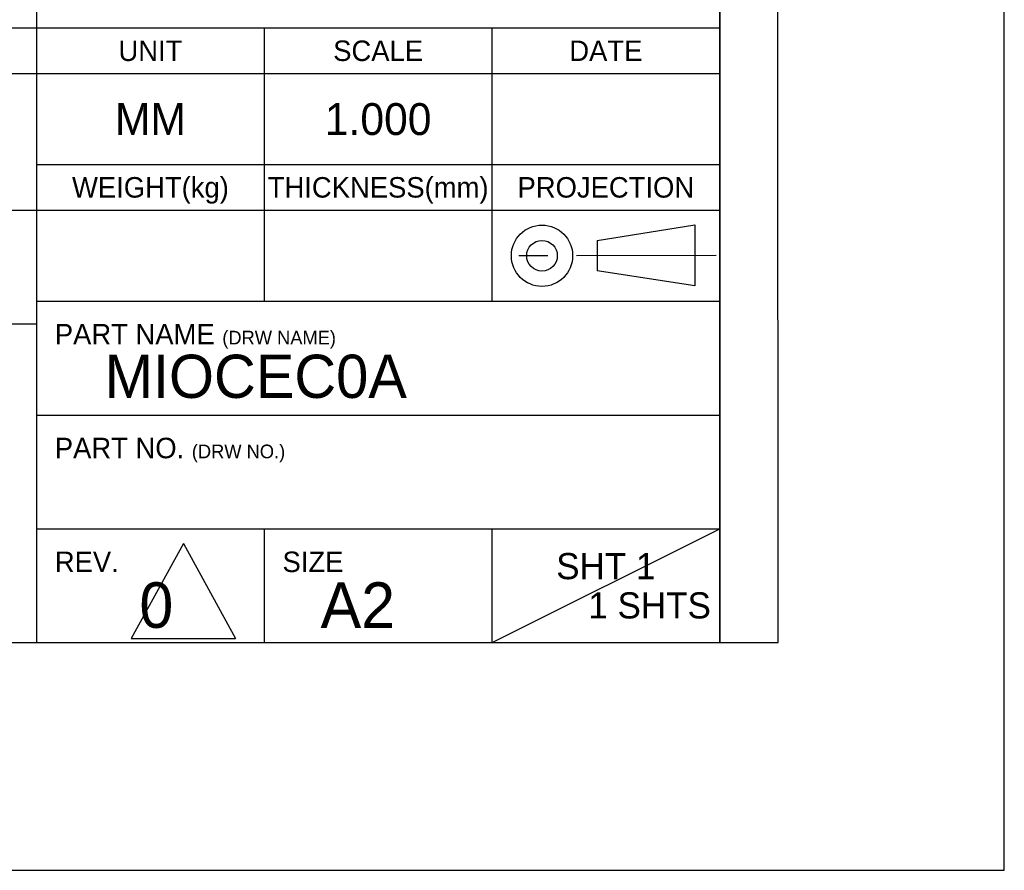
# Model space of a CAD drawing. Header units: inches. Extents: x 0 to 23.4, y 0 to 16.5.
# Tile 18 of 24: x 20 to 23.4, y 0 to 2.9. Entities that reach past the tile are written whole.
import ezdxf

# ---------------------------------------------------------------- set-up
doc = ezdxf.new("R2010")
doc.units = ezdxf.units.IN
doc.header["$LTSCALE"] = 1.28622
doc.header["$MEASUREMENT"] = 0
doc.linetypes.add('CENTER', pattern=[0.6, 0.375, -0.075, 0.075, -0.075])
doc.layers.add('PRT0004-FORMAT', color=7, linetype='CONTINUOUS')
doc.styles.add('TEXTSTYLE_2', font='gothic.ttf')

# ---------------------------------------------------------------- blocks, each defined once
blk = doc.blocks.new('216_BL0', base_point=(22.0067, 2.1258))
at = {"layer": 'PRT0004-FORMAT', "color": 1, "linetype": 'CONTINUOUS'}
for p, q in [((21.9782, 2.1787), (22.3157, 2.2321)), ((22.3157, 2.2321), (22.3157, 2.0214)), ((21.9782, 2.1787), (21.9782, 2.0733)), ((22.3157, 2.0214), (21.9782, 2.0733))]:
    blk.add_line(p, q, dxfattribs=at)
at = {"layer": 'PRT0004-FORMAT', "color": 2, "linetype": 'CENTER'}
blk.add_line((22.3891, 2.1265), (21.6243, 2.1253), dxfattribs=at)
at = {"layer": 'PRT0004-FORMAT', "color": 2, "linetype": 'CONTINUOUS'}
for radius in [0.106, 0.053]:
    blk.add_circle((21.7871, 2.1256), radius, dxfattribs=at)

msp = doc.modelspace()

# ---------------------------------------------------------------- linework, layer by layer
at = {"layer": 'PRT0004-FORMAT', "color": 7, "linetype": 'CONTINUOUS'}
for p, q in [((23.385827, 0), (23.385827, 16.535433)), ((22.603989, 0.787402), (22.598425, 15.748031)), ((22.401575, 0.787402), (22.401575, 15.551181)), ((0.787402, 0.787402), (22.603989, 0.787402)), ((0, 0), (23.385827, 0))]:
    msp.add_line(p, q, dxfattribs=at)
at = {"layer": 'PRT0004-FORMAT', "color": 2, "linetype": 'CONTINUOUS'}
for p, q in [((20.03937, 3.385826), (20.03937, 0.787401)), ((22.401574, 3.385826), (22.401574, 0.787401)), ((17.677165, 2.913385), (22.401574, 2.913385)), ((20.826771, 2.913385), (20.826771, 1.968503)), ((21.614173, 2.913385), (21.614173, 1.968503)), ((17.677165, 2.755905), (22.401574, 2.755905)), ((20.03937, 2.440944), (22.401574, 2.440944)), ((17.677165, 2.283464), (22.401574, 2.283464)), ((20.03937, 1.968503), (22.401574, 1.968503)), ((17.677165, 1.889763), (20.03937, 1.889763)), ((20.03937, 1.574802), (22.401574, 1.574802)), ((20.03937, 1.181102), (22.401574, 1.181102)), ((20.826771, 1.181102), (20.826771, 0.787401)), ((21.614173, 1.181102), (21.614173, 0.787401)), ((20.547235, 1.130386), (20.366743, 0.802135)), ((20.547235, 1.130386), (20.727727, 0.802135)), ((17.677165, 0.787401), (22.401574, 0.787401)), ((20.366743, 0.802135), (20.727727, 0.802135))]:
    msp.add_line(p, q, dxfattribs=at)
at = {"layer": 'PRT0004-FORMAT', "color": 1, "linetype": 'CONTINUOUS'}
msp.add_line((21.614243, 0.787434), (22.401556, 1.181076), dxfattribs=at)

# ---------------------------------------------------------------- block references
at = {"layer": 'PRT0004-FORMAT', "color": 2, "linetype": 'CONTINUOUS'}
msp.add_blockref('216_BL0', (22.0067, 2.125849), dxfattribs=at)

# ---------------------------------------------------------------- texts
at = {"layer": 'PRT0004-FORMAT', "color": 2, "linetype": 'CONTINUOUS', "line_spacing_factor": 0.9, "style": 'TEXTSTYLE_2'}
for s, insert, char_height, width, attachment_point in [('UNIT', (20.43307, 2.870078), 0.0708661, 0.22335958, 2), ('SCALE', (21.220472, 2.870078), 0.0708661, 0.27900262, 2), ('DATE', (22.007874, 2.870078), 0.0708661, 0.2294736, 2), ('MM', (20.43307, 2.653543), 0.1102362, 0.28089822, 2), ('1.000', (21.220472, 2.653543), 0.1102362, 0.37153689, 2), ('WEIGHT(kg)', (20.43307, 2.397637), 0.0708661, 0.53121873, 2), ('THICKNESS(mm)', (21.220472, 2.397637), 0.07086614, 0.73727034, 2), ('PROJECTION', (22.007874, 2.397637), 0.0708661, 0.57006759, 2), ('PART NAME \\H0.0472440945;(DRW NAME)\\P\\H0.157480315;  \\H0.1496062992; MIOCEC0A', (20.102362, 1.889763), 0.07086614, 1.25718868, 1), ('PART NO. \\H0.0472440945;(DRW NO.)\\P\\H0.157480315;  \\H0.1496062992; ', (20.102362, 1.496062), 0.07086614, 0.78504975, 1), ('REV.\\P\\H0.157480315;     0', (20.102362, 1.102362), 0.07086614, 0.50568679, 1), ('SIZE\\P     \\H0.157480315;A2', (20.889763, 1.102362), 0.07086614, 0.43802858, 1), ('SHT 1          \\P         1 SHTS', (22.007874, 1.09744), 0.09055118, 0.80724701, 2)]:
    msp.add_mtext(s, dxfattribs=dict(at, insert=insert, char_height=char_height, width=width, attachment_point=attachment_point))

doc.saveas('drawing.dxf')
